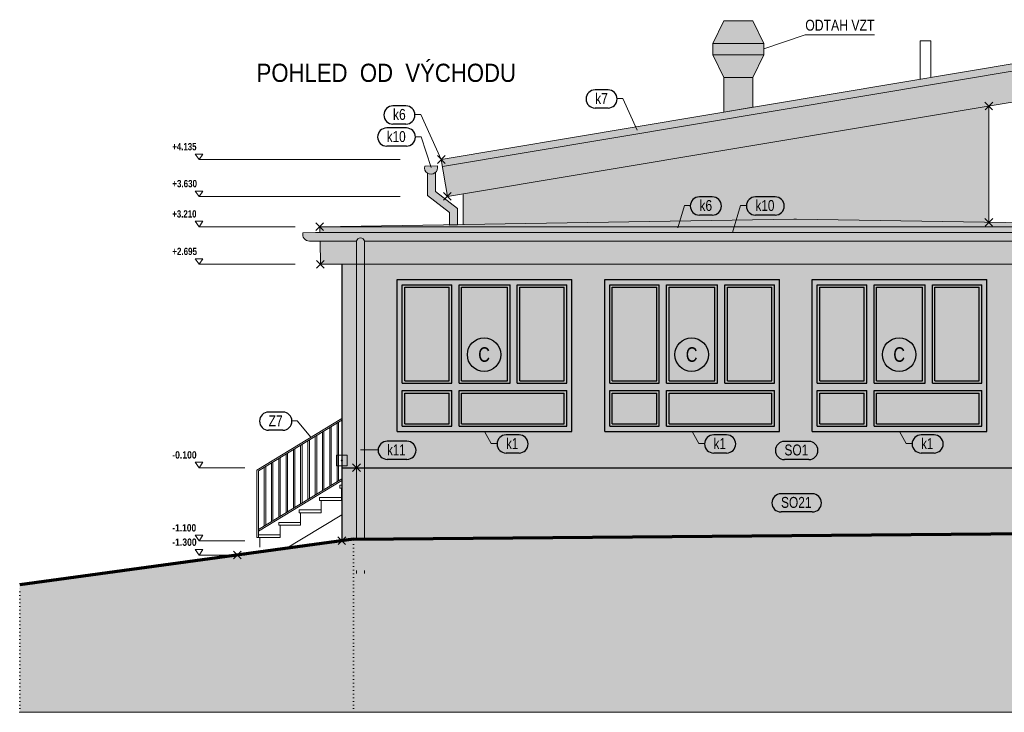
# Model space of a CAD drawing. Header units: millimetres. Extents: x -102573 to 74941, y -39020 to -17940.
# Tile 5 of 19: x -50887 to -37366, y -39020 to -29504. Entities that reach past the tile are written whole.
import ezdxf

# ---------------------------------------------------------------- set-up
doc = ezdxf.new("R2010")
doc.units = ezdxf.units.MM
doc.linetypes.add('JIS_08_37', pattern=[50, 0, -50])
for name, color, linetype, lineweight in [('XR$1$POHLEDY - NOVÝ STAV_1', 7, 'Continuous', 25), ('XR$2$POHLEDY - KLEMPÍŘINA_1', 7, 'Continuous', 25), ('XR$3$POHLEDY - FILING_1', 7, 'Continuous', 25)]:
    doc.layers.add(name, color=color, linetype=linetype, lineweight=lineweight)
doc.styles.add('ARIAL', font='ARIAL.TTF')
doc.styles.add('ARIALNARROW', font='ARIALN.TTF')

# ---------------------------------------------------------------- blocks, each defined once
blk = doc.blocks.new('COMPLEX_ELEVATIONDIM_2')
at = {"layer": 'XR$1$POHLEDY - NOVÝ STAV_1', "color": 6, "linetype": 'Continuous', "lineweight": 13}
for p, q in [((-36559, -30001), (-36664, -30001)), ((-36664, -30001), (-36612, -30076)), ((-36612, -30076), (-36559, -30001)), ((-37112, -30023), (-37006, -30129)), ((-37111, -30129), (-37005, -30023)), ((-36612, -30076), (-36712, -30076)), ((-36612, -30076), (-36612, -30076)), ((-36612, -30076), (-36612, -30076)), ((-36612, -30076), (-36612, -30076)), ((-36612, -30076), (-36612, -30076)), ((-37112, -30550), (-37006, -30656)), ((-37111, -30656), (-37005, -30550)), ((-36559, -30528), (-36664, -30528)), ((-36664, -30528), (-36612, -30603)), ((-36612, -30603), (-36559, -30528)), ((-37632, -30637), (-37526, -30743)), ((-37631, -30743), (-37525, -30637)), ((-36612, -30603), (-36712, -30603)), ((-36612, -30690), (-36712, -30690)), ((-36664, -30765), (-36612, -30690)), ((-36612, -30603), (-36612, -30603)), ((-36612, -30603), (-36612, -30603)), ((-36612, -30603), (-36612, -30603)), ((-36612, -30603), (-36612, -30603)), ((-36612, -30690), (-36559, -30765)), ((-36612, -30690), (-36612, -30690)), ((-36612, -30690), (-36612, -30690)), ((-36612, -30690), (-36612, -30690)), ((-36612, -30690), (-36612, -30690)), ((-36559, -30765), (-36664, -30765)), ((-37632, -32234), (-37526, -32340)), ((-37631, -32340), (-37525, -32234)), ((-36612, -32287), (-36712, -32287)), ((-36674, -32401), (-36568, -32295)), ((-36674, -32295), (-36568, -32401)), ((-36559, -32212), (-36664, -32212)), ((-36664, -32212), (-36612, -32287)), ((-36612, -32287), (-36559, -32212)), ((-36612, -32287), (-36612, -32287)), ((-36612, -32287), (-36612, -32287)), ((-36612, -32287), (-36612, -32287)), ((-36612, -32287), (-36612, -32287)), ((-36612, -32349), (-36712, -32349)), ((-36664, -32424), (-36612, -32349)), ((-36559, -32424), (-36664, -32424)), ((-36612, -32349), (-36559, -32424)), ((-36612, -32349), (-36612, -32349)), ((-36612, -32349), (-36612, -32349)), ((-36612, -32349), (-36612, -32349)), ((-36612, -32349), (-36612, -32349)), ((-36688, -32917), (-36582, -32811)), ((-36688, -32811), (-36582, -32917)), ((-36612, -32864), (-36712, -32864)), ((-36664, -32939), (-36612, -32864)), ((-36559, -32939), (-36664, -32939)), ((-36612, -32864), (-36559, -32939)), ((-36612, -32864), (-36612, -32864)), ((-36612, -32864), (-36612, -32864)), ((-36612, -32864), (-36612, -32864)), ((-36612, -32864), (-36612, -32864)), ((-37207, -33022), (-37101, -33128)), ((-37206, -33128), (-37100, -33022)), ((-36612, -33075), (-36712, -33075)), ((-36664, -33150), (-36612, -33075)), ((-36612, -33075), (-36559, -33150)), ((-36612, -33075), (-36612, -33075)), ((-36612, -33075), (-36612, -33075)), ((-36612, -33075), (-36612, -33075)), ((-36612, -33075), (-36612, -33075)), ((-36559, -33150), (-36664, -33150)), ((-36741, -35213), (-36635, -35107)), ((-36741, -35107), (-36635, -35213)), ((-36559, -35085), (-36664, -35085)), ((-36664, -35085), (-36612, -35160)), ((-36612, -35160), (-36559, -35085)), ((-36612, -35160), (-36712, -35160)), ((-36612, -35160), (-36612, -35160)), ((-36612, -35160), (-36612, -35160)), ((-36612, -35160), (-36612, -35160)), ((-36612, -35160), (-36612, -35160)), ((-34073, -35485), (-34073, -35635)), ((-33924, -35485), (-34073, -35485)), ((-33924, -35635), (-33924, -35485)), ((-36559, -35585), (-36664, -35585)), ((-36664, -35585), (-36612, -35660)), ((-36661, -35713), (-36555, -35607)), ((-36661, -35607), (-36555, -35713)), ((-36612, -35660), (-36559, -35585)), ((-36612, -35660), (-36612, -35660)), ((-36612, -35660), (-36612, -35660)), ((-36612, -35660), (-36612, -35660)), ((-36612, -35660), (-36612, -35660)), ((-34073, -35635), (-33924, -35635)), ((-36559, -36465), (-36664, -36465)), ((-36664, -36465), (-36612, -36540)), ((-36612, -36540), (-36559, -36465)), ((-34052, -36487), (-33946, -36593)), ((-34051, -36593), (-33945, -36487)), ((-36612, -36540), (-36612, -36540)), ((-36612, -36540), (-36612, -36540)), ((-36612, -36540), (-36512, -36540)), ((-36612, -36540), (-36612, -36540)), ((-36612, -36540), (-36612, -36540))]:
    blk.add_line(p, q, dxfattribs=at)
blk.add_lwpolyline([(-36612, -35660), (-36574, -35660), (-36574, -35660), (-36574, -35660), (-36574, -35660), (-36574, -35660), (-36574, -35660), (-36574, -35660), (-36574, -35660), (-36574, -35660), (-36574, -35660), (-36574, -35660), (-36574, -35660), (-36574, -35660), (-36574, -35660), (-36574, -35660), (-36574, -35660), (-36574, -35660), (-36574, -35660), (-36512, -35660)], dxfattribs=at)
blk.add_circle((-33999, -35560), 7.5, dxfattribs=at)
at = {"layer": 'XR$1$POHLEDY - NOVÝ STAV_1', "color": 6, "linetype": 'Continuous', "lineweight": 18, "char_height": 100, "attachment_point": 7, "style": 'ARIALNARROW'}
for s, insert, width in [('\\W0.96;\\fArial Narrow|i0|b1|c0|p0;+5.485', (-36559, -29951), 389.4), ('\\W0.96;\\fArial Narrow|i0|b1|c0|p0;+4.955', (-36559, -30478), 389.4), ('\\W0.96;\\fArial Narrow|i0|b1|c0|p0;+4.870', (-36559, -30915), 389.4), ('\\W0.96;\\fArial Narrow|i0|b1|c0|p0;+3.275', (-36559, -32162), 389.4), ('\\W0.94;\\fArial Narrow|i0|b1|c0|p0;+3.210', (-36559, -32574), 388.58), ('\\W0.96;\\fArial Narrow|i0|b1|c0|p0;+2.695', (-36559, -33089), 389.4), ('\\W0.96;\\fArial Narrow|i0|b1|c0|p0;+2.485', (-36559, -33300), 389.4), ('\\W0.96;\\fArial Narrow|i0|b1|c0|p0;+0.400', (-36559, -35035), 389.4), ('\\W1.03;\\fArial Narrow|i0|b1|c0|p0;-0.100', (-36559, -35535), 392.67), ('\\W1.05;\\fArial Narrow|i0|b1|c0|p0;-0.980', (-36559, -36415), 393.65)]:
    blk.add_mtext(s, dxfattribs=dict(at, insert=insert, width=width))
blk = doc.blocks.new('COMPLEX_ELEVATIONDIM_5')
at = {"layer": 'XR$1$POHLEDY - NOVÝ STAV_1', "color": 6, "linetype": 'Continuous', "lineweight": 13}
for p, q in [((-48372, -31350), (-48477, -31350)), ((-48477, -31350), (-48424, -31425)), ((-48424, -31425), (-48372, -31350)), ((-48424, -31425), (-48424, -31425)), ((-48424, -31425), (-48424, -31425)), ((-48424, -31425), (-45664, -31425)), ((-48424, -31425), (-48424, -31425)), ((-48424, -31425), (-48424, -31425)), ((-45152, -31478), (-45046, -31372)), ((-45152, -31372), (-45046, -31478)), ((-48372, -31858), (-48477, -31858)), ((-48477, -31858), (-48424, -31933)), ((-48424, -31933), (-48372, -31858)), ((-45067, -31985), (-44961, -31880)), ((-45067, -31880), (-44961, -31985)), ((-48424, -31933), (-48424, -31933)), ((-48424, -31933), (-48424, -31933)), ((-48424, -31933), (-45664, -31933)), ((-48424, -31933), (-48424, -31933)), ((-48424, -31933), (-48424, -31933)), ((-48372, -32274), (-48477, -32274)), ((-48477, -32274), (-48424, -32349)), ((-48424, -32349), (-48372, -32274)), ((-46820, -32401), (-46714, -32295)), ((-46820, -32295), (-46714, -32401)), ((-48424, -32349), (-48424, -32349)), ((-48424, -32349), (-48424, -32349)), ((-48424, -32349), (-47104, -32349)), ((-48424, -32349), (-48424, -32349)), ((-48424, -32349), (-48424, -32349)), ((-48372, -32789), (-48477, -32789)), ((-48477, -32789), (-48424, -32864)), ((-48424, -32864), (-48372, -32789)), ((-46811, -32917), (-46705, -32811)), ((-46811, -32811), (-46705, -32917)), ((-48424, -32864), (-48424, -32864)), ((-48424, -32864), (-48424, -32864)), ((-48424, -32864), (-47104, -32864)), ((-48424, -32864), (-48424, -32864)), ((-48424, -32864), (-48424, -32864)), ((-46538, -35485), (-46538, -35635)), ((-46389, -35485), (-46538, -35485)), ((-46389, -35635), (-46389, -35485)), ((-48372, -35585), (-48477, -35585)), ((-48477, -35585), (-48424, -35660)), ((-48424, -35660), (-48372, -35585)), ((-48424, -35660), (-48424, -35660)), ((-48424, -35660), (-48424, -35660)), ((-48424, -35660), (-47794, -35660)), ((-48424, -35660), (-48424, -35660)), ((-48424, -35660), (-48424, -35660)), ((-46538, -35635), (-46389, -35635)), ((-46315, -35713), (-46209, -35607)), ((-46315, -35607), (-46209, -35713)), ((-48372, -36587), (-48477, -36587)), ((-48477, -36587), (-48424, -36662)), ((-48424, -36662), (-48372, -36587)), ((-46517, -36609), (-46411, -36715)), ((-46516, -36715), (-46410, -36609)), ((-48424, -36662), (-48424, -36662)), ((-48424, -36662), (-48424, -36662)), ((-48424, -36662), (-47794, -36662)), ((-48424, -36662), (-48424, -36662)), ((-48424, -36662), (-48424, -36662)), ((-48372, -36784), (-48477, -36784)), ((-48477, -36784), (-48424, -36859)), ((-48424, -36859), (-48372, -36784)), ((-48424, -36859), (-48424, -36859)), ((-48424, -36859), (-48424, -36859)), ((-48424, -36859), (-47794, -36859)), ((-48424, -36859), (-48424, -36859)), ((-48424, -36859), (-48424, -36859)), ((-47952, -36806), (-47846, -36912)), ((-47951, -36912), (-47845, -36806))]:
    blk.add_line(p, q, dxfattribs=at)
blk.add_circle((-46464, -35560), 7.5, dxfattribs=at)
at = {"layer": 'XR$1$POHLEDY - NOVÝ STAV_1', "color": 6, "linetype": 'Continuous', "lineweight": 18, "char_height": 100, "attachment_point": 7, "style": 'ARIALNARROW'}
for s, insert, width in [('\\W0.94;\\fArial Narrow|i0|b1|c0|p0;+4.135', (-48792, -31300), 388.58), ('\\W0.96;\\fArial Narrow|i0|b1|c0|p0;+3.630', (-48792, -31808), 389.4), ('\\W0.94;\\fArial Narrow|i0|b1|c0|p0;+3.210', (-48792, -32224), 388.58), ('\\W0.96;\\fArial Narrow|i0|b1|c0|p0;+2.695', (-48792, -32739), 389.4), ('\\W1.03;\\fArial Narrow|i0|b1|c0|p0;-0.100', (-48792, -35535), 392.67), ('\\W1.01;\\fArial Narrow|i0|b1|c0|p0;-1.100', (-48792, -36537), 391.73), ('\\W1.03;\\fArial Narrow|i0|b1|c0|p0;-1.300', (-48792, -36734), 392.67)]:
    blk.add_mtext(s, dxfattribs=dict(at, insert=insert, width=width))
blk = doc.blocks.new('KOMPLEXNÍ OBJEKT_23')
at = {"layer": 'XR$3$POHLEDY - FILING_1', "linetype": 'Continuous', "lineweight": 13}
h = blk.add_hatch(color=251, dxfattribs=at)
h.paths.add_polyline_path([(-45704, -35160), (-43304, -35160), (-43304, -33075), (-45704, -33075)])
h.paths.add_polyline_path([(-44954, -35090), (-45634, -35090), (-45634, -34600), (-44954, -34600)], flags=16)
h.paths.add_polyline_path([(-43374, -35090), (-44854, -35090), (-44854, -34600), (-43374, -34600)], flags=16)
h.paths.add_polyline_path([(-45634, -34500), (-45634, -33145), (-44954, -33145), (-44954, -34500)], flags=16)
h.paths.add_polyline_path([(-44154, -34500), (-44854, -34500), (-44854, -33145), (-44154, -33145)], flags=16)
h.paths.add_polyline_path([(-43374, -34500), (-44054, -34500), (-44054, -33145), (-43374, -33145)], flags=16)
h = blk.add_hatch(color=251, dxfattribs=at)
h.paths.add_polyline_path([(-45634, -34500), (-44954, -34500), (-44954, -33145), (-45634, -33145)])
h.paths.add_polyline_path([(-45599, -34465), (-45599, -33180), (-44989, -33180), (-44989, -34465)], flags=16)
for points in [[(-45599, -34465), (-44989, -34465), (-44989, -33180), (-45599, -33180)], [(-44819, -34465), (-44189, -34465), (-44189, -33180), (-44819, -33180)], [(-44019, -34465), (-43409, -34465), (-43409, -33180), (-44019, -33180)], [(-45599, -35055), (-44989, -35055), (-44989, -34635), (-45599, -34635)], [(-44819, -35055), (-43409, -35055), (-43409, -34635), (-44819, -34635)]]:
    blk.add_hatch(color=9, dxfattribs=at).paths.add_polyline_path(points)
h = blk.add_hatch(color=251, dxfattribs=at)
h.paths.add_polyline_path([(-44854, -34500), (-44154, -34500), (-44154, -33145), (-44854, -33145)])
h.paths.add_polyline_path([(-44819, -34465), (-44819, -33180), (-44189, -33180), (-44189, -34465)], flags=16)
h = blk.add_hatch(color=251, dxfattribs=at)
h.paths.add_polyline_path([(-44054, -34500), (-43374, -34500), (-43374, -33145), (-44054, -33145)])
h.paths.add_polyline_path([(-44019, -34465), (-44019, -33180), (-43409, -33180), (-43409, -34465)], flags=16)
h = blk.add_hatch(color=251, dxfattribs=at)
h.paths.add_polyline_path([(-45634, -35090), (-44954, -35090), (-44954, -34600), (-45634, -34600)])
h.paths.add_polyline_path([(-45599, -35055), (-45599, -34635), (-44989, -34635), (-44989, -35055)], flags=16)
h = blk.add_hatch(color=251, dxfattribs=at)
h.paths.add_polyline_path([(-44854, -35090), (-43374, -35090), (-43374, -34600), (-44854, -34600)])
h.paths.add_polyline_path([(-43409, -35055), (-44819, -35055), (-44819, -34635), (-43409, -34635)], flags=16)
blk = doc.blocks.new('KOMPLEXNÍ OBJEKT_24')
at = {"layer": 'XR$3$POHLEDY - FILING_1', "linetype": 'Continuous', "lineweight": 13}
h = blk.add_hatch(color=251, dxfattribs=at)
h.paths.add_polyline_path([(-42854, -35160), (-40454, -35160), (-40454, -33075), (-42854, -33075)])
h.paths.add_polyline_path([(-42104, -35090), (-42784, -35090), (-42784, -34600), (-42104, -34600)], flags=16)
h.paths.add_polyline_path([(-40524, -35090), (-42004, -35090), (-42004, -34600), (-40524, -34600)], flags=16)
h.paths.add_polyline_path([(-42784, -34500), (-42784, -33145), (-42104, -33145), (-42104, -34500)], flags=16)
h.paths.add_polyline_path([(-41304, -34500), (-42004, -34500), (-42004, -33145), (-41304, -33145)], flags=16)
h.paths.add_polyline_path([(-40524, -34500), (-41204, -34500), (-41204, -33145), (-40524, -33145)], flags=16)
h = blk.add_hatch(color=251, dxfattribs=at)
h.paths.add_polyline_path([(-42784, -34500), (-42104, -34500), (-42104, -33145), (-42784, -33145)])
h.paths.add_polyline_path([(-42749, -34465), (-42749, -33180), (-42139, -33180), (-42139, -34465)], flags=16)
for points in [[(-42749, -34465), (-42139, -34465), (-42139, -33180), (-42749, -33180)], [(-41969, -34465), (-41339, -34465), (-41339, -33180), (-41969, -33180)], [(-41169, -34465), (-40559, -34465), (-40559, -33180), (-41169, -33180)], [(-42749, -35055), (-42139, -35055), (-42139, -34635), (-42749, -34635)], [(-41969, -35055), (-40559, -35055), (-40559, -34635), (-41969, -34635)]]:
    blk.add_hatch(color=9, dxfattribs=at).paths.add_polyline_path(points)
h = blk.add_hatch(color=251, dxfattribs=at)
h.paths.add_polyline_path([(-42004, -34500), (-41304, -34500), (-41304, -33145), (-42004, -33145)])
h.paths.add_polyline_path([(-41969, -34465), (-41969, -33180), (-41339, -33180), (-41339, -34465)], flags=16)
h = blk.add_hatch(color=251, dxfattribs=at)
h.paths.add_polyline_path([(-41204, -34500), (-40524, -34500), (-40524, -33145), (-41204, -33145)])
h.paths.add_polyline_path([(-41169, -34465), (-41169, -33180), (-40559, -33180), (-40559, -34465)], flags=16)
h = blk.add_hatch(color=251, dxfattribs=at)
h.paths.add_polyline_path([(-42784, -35090), (-42104, -35090), (-42104, -34600), (-42784, -34600)])
h.paths.add_polyline_path([(-42749, -35055), (-42749, -34635), (-42139, -34635), (-42139, -35055)], flags=16)
h = blk.add_hatch(color=251, dxfattribs=at)
h.paths.add_polyline_path([(-42004, -35090), (-40524, -35090), (-40524, -34600), (-42004, -34600)])
h.paths.add_polyline_path([(-40559, -35055), (-41969, -35055), (-41969, -34635), (-40559, -34635)], flags=16)
blk = doc.blocks.new('KOMPLEXNÍ OBJEKT_25')
at = {"layer": 'XR$3$POHLEDY - FILING_1', "linetype": 'Continuous', "lineweight": 13}
h = blk.add_hatch(color=251, dxfattribs=at)
h.paths.add_polyline_path([(-40004, -35160), (-37604, -35160), (-37604, -33075), (-40004, -33075)])
h.paths.add_polyline_path([(-39254, -35090), (-39934, -35090), (-39934, -34600), (-39254, -34600)], flags=16)
h.paths.add_polyline_path([(-37674, -35090), (-39154, -35090), (-39154, -34600), (-37674, -34600)], flags=16)
h.paths.add_polyline_path([(-39934, -34500), (-39934, -33145), (-39254, -33145), (-39254, -34500)], flags=16)
h.paths.add_polyline_path([(-38454, -34500), (-39154, -34500), (-39154, -33145), (-38454, -33145)], flags=16)
h.paths.add_polyline_path([(-37674, -34500), (-38354, -34500), (-38354, -33145), (-37674, -33145)], flags=16)
h = blk.add_hatch(color=251, dxfattribs=at)
h.paths.add_polyline_path([(-39934, -34500), (-39254, -34500), (-39254, -33145), (-39934, -33145)])
h.paths.add_polyline_path([(-39899, -34465), (-39899, -33180), (-39289, -33180), (-39289, -34465)], flags=16)
for points in [[(-39899, -34465), (-39289, -34465), (-39289, -33180), (-39899, -33180)], [(-39119, -34465), (-38489, -34465), (-38489, -33180), (-39119, -33180)], [(-38319, -34465), (-37709, -34465), (-37709, -33180), (-38319, -33180)], [(-39899, -35055), (-39289, -35055), (-39289, -34635), (-39899, -34635)], [(-39119, -35055), (-37709, -35055), (-37709, -34635), (-39119, -34635)]]:
    blk.add_hatch(color=9, dxfattribs=at).paths.add_polyline_path(points)
h = blk.add_hatch(color=251, dxfattribs=at)
h.paths.add_polyline_path([(-39154, -34500), (-38454, -34500), (-38454, -33145), (-39154, -33145)])
h.paths.add_polyline_path([(-39119, -34465), (-39119, -33180), (-38489, -33180), (-38489, -34465)], flags=16)
h = blk.add_hatch(color=251, dxfattribs=at)
h.paths.add_polyline_path([(-38354, -34500), (-37674, -34500), (-37674, -33145), (-38354, -33145)])
h.paths.add_polyline_path([(-38319, -34465), (-38319, -33180), (-37709, -33180), (-37709, -34465)], flags=16)
h = blk.add_hatch(color=251, dxfattribs=at)
h.paths.add_polyline_path([(-39934, -35090), (-39254, -35090), (-39254, -34600), (-39934, -34600)])
h.paths.add_polyline_path([(-39899, -35055), (-39899, -34635), (-39289, -34635), (-39289, -35055)], flags=16)
h = blk.add_hatch(color=251, dxfattribs=at)
h.paths.add_polyline_path([(-39154, -35090), (-37674, -35090), (-37674, -34600), (-39154, -34600)])
h.paths.add_polyline_path([(-37709, -35055), (-39119, -35055), (-39119, -34635), (-37709, -34635)], flags=16)

msp = doc.modelspace()

# ---------------------------------------------------------------- hatches: boundary and pattern name
at = {"layer": 'XR$3$POHLEDY - FILING_1', "linetype": 'Continuous', "lineweight": 13}
for color, points in [(8, [(-40819, -29522), (-41219, -29522), (-41369, -29832), (-40669, -29832)]), (8, [(-40669, -29832), (-41369, -29832), (-41369, -29987), (-40669, -29987)]), (251, [(-37059, -30177), (-37042, -30174), (-37059, -30076), (-45099, -31425), (-45083, -31523)]), (252, [(-45083, -31523), (-45014, -31933), (-37059, -30603), (-37059, -30177)]), (8, [(-41219, -30774), (-40819, -30707), (-40819, -30297), (-41219, -30297)]), (254, [(-44799, -32317), (-40256, -32246), (-37579, -32287), (-37579, -30690), (-44799, -31897)]), (251, [(-45148, -31542), (-45148, -31526), (-45151, -31511), (-45325, -31515), (-45327, -31531), (-45327, -31547), (-45324, -31562), (-45318, -31577), (-45310, -31590), (-45300, -31602), (-45288, -31612), (-45274, -31619), (-45259, -31624), (-45243, -31627), (-45228, -31626), (-45212, -31623), (-45197, -31618), (-45184, -31609), (-45172, -31599), (-45162, -31587), (-45155, -31573), (-45150, -31558)]), (251, [(-45197, -31618), (-45212, -31623), (-45228, -31626), (-45243, -31627), (-45259, -31624), (-45274, -31619), (-45289, -31611), (-45289, -31920), (-44986, -32154), (-44986, -32326), (-44876, -32321), (-44876, -32100), (-45179, -31866), (-45179, -31605), (-45184, -31609)]), (251, [(-33462, -32466), (-33461, -32449), (-33464, -32433), (-33637, -32429), (-46825, -32429), (-46998, -32433), (-47001, -32449), (-47000, -32466), (-46997, -32482), (-46990, -32497), (-46981, -32511), (-46970, -32523), (-46956, -32533), (-46941, -32540), (-46925, -32544), (-46909, -32545), (-46262, -32545), (-46258, -32534), (-46252, -32524), (-46244, -32515), (-46235, -32508), (-46224, -32504), (-46213, -32501), (-46201, -32501), (-46190, -32504), (-46179, -32508), (-46169, -32515), (-46162, -32524), (-46156, -32534), (-46152, -32545), (-34322, -32545), (-34318, -32534), (-34312, -32524), (-34304, -32515), (-34295, -32508), (-34284, -32504), (-34273, -32501), (-34261, -32501), (-34250, -32504), (-34239, -32508), (-34229, -32515), (-34222, -32524), (-34216, -32534), (-34212, -32545), (-33553, -32545), (-33537, -32544), (-33521, -32540), (-33506, -32533), (-33493, -32523), (-33481, -32511), (-33472, -32497), (-33465, -32482)]), (252, [(-46765, -32429), (-33697, -32429), (-33695, -32349), (-46767, -32349)]), (252, [(-46758, -32864), (-46262, -32864), (-46262, -32545), (-46763, -32545)]), (251, [(-46162, -32524), (-46169, -32515), (-46179, -32508), (-46190, -32504), (-46201, -32501), (-46213, -32501), (-46224, -32504), (-46235, -32508), (-46244, -32515), (-46252, -32524), (-46258, -32534), (-46262, -32545), (-46262, -36640), (-46152, -36639), (-46152, -32545), (-46156, -32534)]), (252, [(-34322, -32864), (-34322, -32545), (-46152, -32545), (-46152, -32864)]), (253, [(-46464, -36662), (-46304, -36640), (-46262, -36640), (-46262, -35660), (-46464, -35660)]), (253, [(-46152, -35660), (-46152, -36639), (-34322, -36543), (-34322, -35660)])]:
    msp.add_hatch(color=color, dxfattribs=at).paths.add_polyline_path(points)
msp.add_hatch(color=8, dxfattribs=at).paths.add_polyline_path([(-40669, -29987), (-40819, -30297), (-41219, -30297), (-41369, -29987)], flags=16)
msp.add_hatch(color=252, dxfattribs=at).paths.add_polyline_path([(-46767, -32349), (-33695, -32349), (-40222, -32246), (-40256, -32246)], flags=0)
h = msp.add_hatch(dxfattribs=at)
h.set_pattern_fill('VZOR', scale=300, angle=45, style=0, pattern_type=2)
h.set_pattern_definition([(45, (-6e-14, 848.53), (-3e-14, 424.264), [300, -300]), (135, (-6e-14, 848.53), (-424.264, 3e-14), [300, -300])])
h.paths.add_polyline_path([(-46767, -32349), (-33695, -32349), (-40222, -32246), (-40256, -32246)], flags=0)
h = msp.add_hatch(color=9, dxfattribs=at)
h.paths.add_polyline_path([(-46152, -32864), (-46152, -35660), (-34322, -35660), (-34322, -32864)])
h.paths.add_polyline_path([(-46464, -32864), (-46464, -35660), (-46262, -35660), (-46262, -32864)])
h.paths.add_polyline_path([(-33999, -35660), (-33999, -32864), (-34212, -32864), (-34212, -35660)])
h.paths.add_polyline_path([(-43304, -35160), (-45704, -35160), (-45704, -33075), (-43304, -33075)], flags=16)
h.paths.add_polyline_path([(-40454, -35160), (-42854, -35160), (-42854, -33075), (-40454, -33075)], flags=16)
h.paths.add_polyline_path([(-37604, -35160), (-40004, -35160), (-40004, -33075), (-37604, -33075)], flags=16)
h.paths.add_polyline_path([(-34754, -35160), (-37154, -35160), (-37154, -33075), (-34754, -33075)], flags=16)
at = {"layer": 'XR$3$POHLEDY - FILING_1', "linetype": 'Continuous', "lineweight": 50}
msp.add_hatch(color=7, dxfattribs=at).paths.add_polyline_path([(-32179, -37440), (-33999, -37440), (-33999, -36540), (-46304, -36640), (-50887, -37270), (-50887, -39020), (-28697, -39020), (-28697, -35990), (-31929, -35990), (-31929, -37934), (-32179, -37934)])

# ---------------------------------------------------------------- linework, layer by layer
at = {"layer": 'XR$1$POHLEDY - NOVÝ STAV_1', "color": 250, "linetype": 'Continuous', "lineweight": 13}
for p, q in [((-41369, -29832), (-41219, -29522)), ((-41219, -29522), (-40819, -29522)), ((-40819, -29522), (-40669, -29832)), ((-41369, -29987), (-41369, -29832)), ((-41369, -29832), (-40669, -29832)), ((-40669, -29832), (-41369, -29832)), ((-40819, -29832), (-41219, -29832)), ((-40669, -29832), (-40669, -29987)), ((-41219, -30297), (-41369, -29987)), ((-41369, -29987), (-40669, -29987)), ((-40669, -29987), (-41369, -29987)), ((-40819, -29987), (-41219, -29987)), ((-40669, -29987), (-40819, -30297)), ((-40819, -30297), (-41219, -30297)), ((-40819, -30297), (-41219, -30297)), ((-41219, -30297), (-41219, -30774)), ((-40819, -30707), (-40819, -30297)), ((-40819, -30707), (-41219, -30774))]:
    msp.add_line(p, q, dxfattribs=at)
at = {"layer": 'XR$1$POHLEDY - NOVÝ STAV_1', "color": 6, "linetype": 'Continuous', "lineweight": 13}
for p, q in [((-40099, -29712), (-40669, -29906)), ((-40099, -29712), (-39149, -29712)), ((-42684, -30588), (-42604, -30588)), ((-42604, -30588), (-42406, -31023)), ((-45460, -30808), (-45380, -30808)), ((-45380, -30808), (-45099, -31425)), ((-45452, -31112), (-45372, -31112)), ((-45372, -31112), (-45238, -31537)), ((-41758, -32059), (-41849, -32366)), ((-41678, -32059), (-41758, -32059)), ((-40988, -32059), (-41098, -32429)), ((-40908, -32059), (-40988, -32059)), ((-47159, -35015), (-47079, -35015)), ((-47079, -35015), (-46887, -35242)), ((-44412, -35328), (-44504, -35160)), ((-41562, -35328), (-41654, -35160)), ((-38712, -35328), (-38804, -35160)), ((-45965, -35415), (-46205, -35415)), ((-44332, -35328), (-44412, -35328)), ((-41482, -35328), (-41562, -35328)), ((-38632, -35328), (-38712, -35328))]:
    msp.add_line(p, q, dxfattribs=at)
at = {"layer": 'XR$1$POHLEDY - NOVÝ STAV_1', "color": 7, "linetype": 'Continuous', "lineweight": 13}
for p, q in [((-38523, -30321), (-38523, -29796)), ((-38523, -29796), (-38373, -29796)), ((-38373, -29796), (-38373, -30296)), ((-45099, -31425), (-37059, -30076)), ((-45083, -31523), (-37042, -30174)), ((-37059, -30603), (-45014, -31933)), ((-37579, -30690), (-37579, -32287)), ((-45014, -31933), (-45099, -31425)), ((-44799, -32317), (-44799, -31897)), ((-40256, -32246), (-46767, -32349)), ((-40256, -32246), (-40222, -32246)), ((-40222, -32246), (-33695, -32349)), ((-46767, -32349), (-39644, -32349)), ((-46765, -32429), (-46767, -32349)), ((-33695, -32349), (-40819, -32349)), ((-46758, -32864), (-46763, -32545)), ((-46758, -32864), (-39644, -32864)), ((-33704, -32864), (-40819, -32864)), ((-46489, -35900), (-46489, -35940)), ((-46464, -35900), (-46489, -35900)), ((-46489, -35940), (-46464, -35940)), ((-46469, -35940), (-46469, -36110)), ((-46464, -35940), (-46469, -35940)), ((-46469, -36070), (-46769, -36070)), ((-46769, -36070), (-46769, -36110)), ((-46469, -36110), (-46469, -36070)), ((-46769, -36110), (-46469, -36110)), ((-46469, -36110), (-46749, -36110)), ((-46749, -36110), (-46749, -36280)), ((-46464, -36306), (-47261, -36790)), ((-46749, -36240), (-47049, -36240)), ((-47049, -36240), (-47049, -36280)), ((-47049, -36280), (-46749, -36280)), ((-46749, -36280), (-47029, -36280)), ((-47029, -36280), (-47029, -36450)), ((-46749, -36280), (-46749, -36240)), ((-47029, -36410), (-47329, -36410)), ((-47329, -36410), (-47329, -36450)), ((-47329, -36450), (-47029, -36450)), ((-47029, -36450), (-47309, -36450)), ((-47309, -36450), (-47309, -36620)), ((-47029, -36450), (-47029, -36410)), ((-47309, -36580), (-47609, -36580)), ((-47609, -36580), (-47609, -36620)), ((-47609, -36620), (-47309, -36620)), ((-47309, -36620), (-47589, -36620)), ((-47589, -36620), (-47589, -36750)), ((-47309, -36620), (-47309, -36580))]:
    msp.add_line(p, q, dxfattribs=at)
at = {"layer": 'XR$1$POHLEDY - NOVÝ STAV_1', "color": 6, "linetype": 'Continuous', "lineweight": 25}
for p, q in [((-42808, -30468), (-42985, -30468)), ((-45584, -30688), (-45761, -30688)), ((-42808, -30718), (-42985, -30718)), ((-45584, -30938), (-45761, -30938)), ((-45577, -30992), (-45847, -30992)), ((-45577, -31242), (-45847, -31242)), ((-41376, -31939), (-41553, -31939)), ((-40513, -31939), (-40783, -31939)), ((-41376, -32189), (-41553, -32189)), ((-40513, -32189), (-40783, -32189)), ((-47273, -34895), (-47469, -34895)), ((-47273, -35145), (-47469, -35145)), ((-44030, -35208), (-44207, -35208)), ((-41180, -35208), (-41357, -35208)), ((-38330, -35208), (-38507, -35208)), ((-45570, -35295), (-45840, -35295)), ((-40050, -35298), (-40385, -35298)), ((-45570, -35545), (-45840, -35545)), ((-44030, -35458), (-44207, -35458)), ((-41180, -35458), (-41357, -35458)), ((-40050, -35548), (-40385, -35548)), ((-38330, -35458), (-38507, -35458)), ((-40003, -36018), (-40432, -36018)), ((-40003, -36268), (-40432, -36268))]:
    msp.add_line(p, q, dxfattribs=at)
at = {"layer": 'XR$1$POHLEDY - NOVÝ STAV_1', "color": 7, "linetype": 'Continuous', "lineweight": 25}
for p, q in [((-46464, -32864), (-46464, -36662)), ((-45704, -33075), (-43304, -33075)), ((-45704, -35160), (-45704, -33075)), ((-43304, -35160), (-43304, -33075)), ((-42854, -33075), (-40454, -33075)), ((-42854, -35160), (-42854, -33075)), ((-40454, -35160), (-40454, -33075)), ((-40004, -33075), (-37604, -33075)), ((-40004, -35160), (-40004, -33075)), ((-37604, -35160), (-37604, -33075)), ((-45634, -34500), (-45634, -33145)), ((-45634, -33145), (-44954, -33145)), ((-45599, -34465), (-45599, -33180)), ((-45599, -33180), (-44989, -33180)), ((-44989, -34465), (-44989, -33180)), ((-44954, -34500), (-44954, -33145)), ((-44854, -33145), (-44154, -33145)), ((-44854, -34500), (-44854, -33145)), ((-44819, -34465), (-44819, -33180)), ((-44819, -33180), (-44189, -33180)), ((-44189, -34465), (-44189, -33180)), ((-44154, -34500), (-44154, -33145)), ((-44054, -33145), (-43374, -33145)), ((-44054, -34500), (-44054, -33145)), ((-44019, -34465), (-44019, -33180)), ((-44019, -33180), (-43409, -33180)), ((-43409, -34465), (-43409, -33180)), ((-43374, -34500), (-43374, -33145)), ((-42784, -34500), (-42784, -33145)), ((-42784, -33145), (-42104, -33145)), ((-42749, -34465), (-42749, -33180)), ((-42749, -33180), (-42139, -33180)), ((-42139, -34465), (-42139, -33180)), ((-42104, -34500), (-42104, -33145)), ((-42004, -33145), (-41304, -33145)), ((-42004, -34500), (-42004, -33145)), ((-41969, -34465), (-41969, -33180)), ((-41969, -33180), (-41339, -33180)), ((-41339, -34465), (-41339, -33180)), ((-41304, -34500), (-41304, -33145)), ((-41204, -33145), (-40524, -33145)), ((-41204, -34500), (-41204, -33145)), ((-41169, -34465), (-41169, -33180)), ((-41169, -33180), (-40559, -33180)), ((-40559, -34465), (-40559, -33180)), ((-40524, -34500), (-40524, -33145)), ((-39934, -34500), (-39934, -33145)), ((-39934, -33145), (-39254, -33145)), ((-39899, -34465), (-39899, -33180)), ((-39899, -33180), (-39289, -33180)), ((-39289, -34465), (-39289, -33180)), ((-39254, -34500), (-39254, -33145)), ((-39154, -33145), (-38454, -33145)), ((-39154, -34500), (-39154, -33145)), ((-39119, -34465), (-39119, -33180)), ((-39119, -33180), (-38489, -33180)), ((-38489, -34465), (-38489, -33180)), ((-38454, -34500), (-38454, -33145)), ((-38354, -33145), (-37674, -33145)), ((-38354, -34500), (-38354, -33145)), ((-38319, -34465), (-38319, -33180)), ((-38319, -33180), (-37709, -33180)), ((-37709, -34465), (-37709, -33180)), ((-37674, -34500), (-37674, -33145)), ((-45599, -34465), (-44989, -34465)), ((-44819, -34465), (-44189, -34465)), ((-44019, -34465), (-43409, -34465)), ((-42749, -34465), (-42139, -34465)), ((-41969, -34465), (-41339, -34465)), ((-41169, -34465), (-40559, -34465)), ((-39899, -34465), (-39289, -34465)), ((-39119, -34465), (-38489, -34465)), ((-38319, -34465), (-37709, -34465)), ((-45634, -34500), (-44954, -34500)), ((-45634, -35090), (-45634, -34600)), ((-45634, -34600), (-44954, -34600)), ((-44954, -35090), (-44954, -34600)), ((-44854, -34500), (-44154, -34500)), ((-44854, -34600), (-43374, -34600)), ((-44854, -35090), (-44854, -34600)), ((-44054, -34500), (-43374, -34500)), ((-43374, -35090), (-43374, -34600)), ((-42784, -34500), (-42104, -34500)), ((-42784, -35090), (-42784, -34600)), ((-42784, -34600), (-42104, -34600)), ((-42104, -35090), (-42104, -34600)), ((-42004, -34500), (-41304, -34500)), ((-42004, -34600), (-40524, -34600)), ((-42004, -35090), (-42004, -34600)), ((-41204, -34500), (-40524, -34500)), ((-40524, -35090), (-40524, -34600)), ((-39934, -34500), (-39254, -34500)), ((-39934, -35090), (-39934, -34600)), ((-39934, -34600), (-39254, -34600)), ((-39254, -35090), (-39254, -34600)), ((-39154, -34500), (-38454, -34500)), ((-39154, -34600), (-37674, -34600)), ((-39154, -35090), (-39154, -34600)), ((-38354, -34500), (-37674, -34500)), ((-37674, -35090), (-37674, -34600)), ((-45599, -35055), (-45599, -34635)), ((-45599, -34635), (-44989, -34635)), ((-44989, -35055), (-44989, -34635)), ((-44819, -34635), (-43409, -34635)), ((-44819, -35055), (-44819, -34635)), ((-43409, -35055), (-43409, -34635)), ((-42749, -35055), (-42749, -34635)), ((-42749, -34635), (-42139, -34635)), ((-42139, -35055), (-42139, -34635)), ((-41969, -34635), (-40559, -34635)), ((-41969, -35055), (-41969, -34635)), ((-40559, -35055), (-40559, -34635)), ((-39899, -35055), (-39899, -34635)), ((-39899, -34635), (-39289, -34635)), ((-39289, -35055), (-39289, -34635)), ((-39119, -34635), (-37709, -34635)), ((-39119, -35055), (-39119, -34635)), ((-37709, -35055), (-37709, -34635)), ((-45634, -35090), (-44954, -35090)), ((-45599, -35055), (-44989, -35055)), ((-44854, -35090), (-43374, -35090)), ((-44819, -35055), (-43409, -35055)), ((-42784, -35090), (-42104, -35090)), ((-42749, -35055), (-42139, -35055)), ((-42004, -35090), (-40524, -35090)), ((-41969, -35055), (-40559, -35055)), ((-39934, -35090), (-39254, -35090)), ((-39899, -35055), (-39289, -35055)), ((-39154, -35090), (-37674, -35090)), ((-39119, -35055), (-37709, -35055)), ((-45704, -35160), (-43304, -35160)), ((-42854, -35160), (-40454, -35160)), ((-40004, -35160), (-37604, -35160)), ((-46464, -35660), (-33999, -35660))]:
    msp.add_line(p, q, dxfattribs=at)
at = {"layer": 'XR$1$POHLEDY - NOVÝ STAV_1', "color": 251, "linetype": 'Continuous', "lineweight": 13}
for p, q in [((-47629, -35692), (-46464, -34985)), ((-47609, -35704), (-46464, -35008)), ((-46629, -35109), (-46629, -35912)), ((-46609, -35900), (-46609, -35096)), ((-46529, -35048), (-46529, -35851)), ((-46509, -35839), (-46509, -35036)), ((-46929, -35291), (-46929, -36094)), ((-46909, -36082), (-46909, -35279)), ((-46829, -35230), (-46829, -36033)), ((-46809, -36021), (-46809, -35218)), ((-46729, -35169), (-46729, -35972)), ((-46709, -35960), (-46709, -35157)), ((-47129, -35412), (-47129, -36215)), ((-47109, -36203), (-47109, -35400)), ((-47029, -35351), (-47029, -36155)), ((-47009, -36142), (-47009, -35339)), ((-47329, -35534), (-47329, -36337)), ((-47309, -36325), (-47309, -35521)), ((-47229, -35473), (-47229, -36276)), ((-47209, -36264), (-47209, -35461)), ((-47629, -36620), (-47629, -35692)), ((-47529, -35655), (-47529, -36458)), ((-47509, -36446), (-47509, -35643)), ((-47429, -35594), (-47429, -36397)), ((-47409, -36385), (-47409, -35582)), ((-47609, -36620), (-47609, -35704)), ((-46464, -35812), (-47609, -36507)), ((-46464, -35835), (-47609, -36530)), ((-47629, -36620), (-47609, -36620)), ((-28697, -39020), (-50887, -39020))]:
    msp.add_line(p, q, dxfattribs=at)
at = {"layer": 'XR$1$POHLEDY - NOVÝ STAV_1', "color": 7, "linetype": 'Continuous', "lineweight": 70}
for q in [(-50887, -37270), (-33999, -36540)]:
    msp.add_line((-46304, -36640), q, dxfattribs=at)
at = {"layer": 'XR$1$POHLEDY - NOVÝ STAV_1', "color": 5, "linetype": 'JIS_08_37', "lineweight": 13}
for p, q in [((-46304, -39020), (-46304, -36640)), ((-50887, -39020), (-50887, -37270))]:
    msp.add_line(p, q, dxfattribs=at)
at = {"layer": 'XR$1$POHLEDY - NOVÝ STAV_1', "color": 7, "linetype": 'Continuous', "lineweight": 13}
msp.add_lwpolyline([(-40256, -32246), (-40256, -32246)], close=True, dxfattribs=at)
at = {"layer": 'XR$1$POHLEDY - NOVÝ STAV_1', "color": 6, "linetype": 'Continuous', "lineweight": 25}
for centre in [(-44510, -34106), (-41660, -34106), (-38810, -34106)]:
    msp.add_circle(centre, 230, dxfattribs=at)
for centre, start, end in [((-42985, -30593), 90, 270), ((-42808, -30593), 270, 90), ((-45761, -30813), 90, 270), ((-45584, -30813), 270, 90), ((-45847, -31117), 90, 270), ((-45577, -31117), 270, 90), ((-41553, -32064), 90, 270), ((-41376, -32064), 270, 90), ((-40783, -32064), 90, 270), ((-40513, -32064), 270, 90), ((-47469, -35020), 90, 270), ((-47273, -35020), 270, 90), ((-44207, -35333), 90, 270), ((-44030, -35333), 270, 90), ((-41357, -35333), 90, 270), ((-41180, -35333), 270, 90), ((-38507, -35333), 90, 270), ((-38330, -35333), 270, 90), ((-45840, -35420), 90, 270), ((-45570, -35420), 270, 90), ((-40385, -35423), 90, 270), ((-40050, -35423), 270, 90), ((-40432, -36143), 90, 270), ((-40003, -36143), 270, 90)]:
    msp.add_arc(centre, 125, start, end, dxfattribs=at)
at = {"layer": 'XR$2$POHLEDY - KLEMPÍŘINA_1', "color": 251, "linetype": 'Continuous', "lineweight": 13}
for p, q in [((-45325, -31515), (-45151, -31511)), ((-45289, -31611), (-45289, -31920)), ((-45179, -31605), (-45179, -31866)), ((-45179, -31866), (-44876, -32100)), ((-45289, -31920), (-44986, -32154)), ((-44986, -32154), (-44986, -32326)), ((-44876, -32100), (-44876, -32321)), ((-46825, -32429), (-46998, -32433)), ((-39586, -32429), (-46825, -32429)), ((-44986, -32326), (-44876, -32321)), ((-40876, -32429), (-33637, -32429)), ((-46909, -32545), (-46262, -32545)), ((-46262, -32545), (-46262, -36640)), ((-46152, -32545), (-39502, -32545)), ((-46152, -32545), (-46152, -36639)), ((-34322, -32545), (-40960, -32545)), ((-46262, -36640), (-46152, -36639)), ((-46262, -37071), (-46262, -37114)), ((-46152, -37071), (-46152, -37114))]:
    msp.add_line(p, q, dxfattribs=at)
for centre, radius, start, end in [((-45238, -31537), 90, 165.995, 16.7596), ((-46911, -32455), 90, 165.995, 271.3773), ((-46207, -32557), 56.4, 12.8771, 167.1229)]:
    msp.add_arc(centre, radius, start, end, dxfattribs=at)

# ---------------------------------------------------------------- block references
at = {"layer": 'XR$1$POHLEDY - NOVÝ STAV_1', "color": 6, "linetype": 'Continuous', "lineweight": 13}
for name in ['COMPLEX_ELEVATIONDIM_2', 'COMPLEX_ELEVATIONDIM_5']:
    msp.add_blockref(name, (0, 0), dxfattribs=at)
at = {"layer": 'XR$3$POHLEDY - FILING_1', "color": 251, "linetype": 'Continuous', "lineweight": 13}
for name in ['KOMPLEXNÍ OBJEKT_23', 'KOMPLEXNÍ OBJEKT_24', 'KOMPLEXNÍ OBJEKT_25']:
    msp.add_blockref(name, (0, 0), dxfattribs=at)

# ---------------------------------------------------------------- texts
at = {"layer": 'XR$1$POHLEDY - NOVÝ STAV_1', "color": 6, "linetype": 'Continuous', "lineweight": 25, "char_height": 150, "attachment_point": 7, "style": 'ARIAL'}
for s, insert, width in [('\\W0.80;ODTAH VZT', (-40099, -29657), 1009.93), ('\\W0.79;k7', (-42985, -30663), 236.53), ('\\W0.79;k6', (-45761, -30883), 236.53), ('\\W0.77;k10', (-45847, -31187), 327.98), ('\\W0.79;k6', (-41553, -32134), 236.53), ('\\W0.77;k10', (-40783, -32134), 327.98), ('\\W0.79;Z7', (-47469, -35090), 255.14), ('\\W0.75;k1', (-44207, -35403), 233.61), ('\\W0.75;k1', (-41357, -35403), 233.61), ('\\W0.75;k1', (-38507, -35403), 233.61), ('\\W0.74;k11', (-45840, -35490), 326.14), ('\\W0.78;SO1', (-40385, -35493), 393.63), ('\\W0.78;SO21', (-40432, -36213), 487.24)]:
    msp.add_mtext(s, dxfattribs=dict(at, insert=insert, width=width))
at = {"layer": 'XR$1$POHLEDY - NOVÝ STAV_1', "color": 7, "linetype": 'Continuous', "lineweight": 50, "insert": (-47634, -30109), "char_height": 250, "width": 3664.07, "attachment_point": 1, "style": 'ARIAL'}
msp.add_mtext('\\W0.87;POHLED  OD  VÝCHODU', dxfattribs=at)
at = {"layer": 'XR$1$POHLEDY - NOVÝ STAV_1', "color": 6, "linetype": 'Continuous', "lineweight": 35, "char_height": 200, "width": 242.17, "attachment_point": 5, "style": 'ARIAL'}
for insert in [(-44510, -34106), (-41660, -34106), (-38810, -34106)]:
    msp.add_mtext('\\W0.80;C', dxfattribs=dict(at, insert=insert))

doc.saveas('drawing.dxf')
